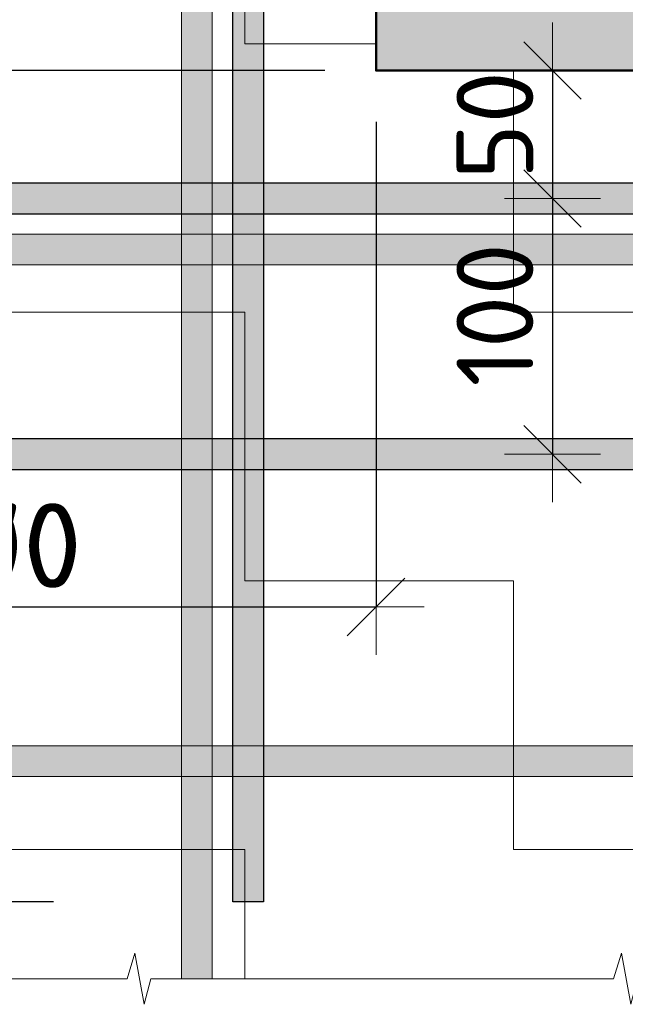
# Model space of a CAD drawing. Header units: metres. Extents: x -38 to 114, y -15 to 21.
# Tile 216 of 244: x 74.042 to 74.279, y 8.025 to 8.409. Entities that reach past the tile are written whole.
import ezdxf

# ---------------------------------------------------------------- set-up
doc = ezdxf.new("R2010")
doc.units = ezdxf.units.M
doc.header["$PDMODE"] = 65
for name, color, linetype in [('XR$3$_3898', 7, 'Continuous'), ('XR$4$_3898', 7, 'Continuous'), ('XR$6$_3898', 7, 'Continuous')]:
    doc.layers.add(name, color=color, linetype=linetype)
for name, color, linetype, lineweight in [('XR$3$Размерная линия_ общее', 7, 'Continuous', 13), ('XR$4$Размерная линия_ общее', 7, 'Continuous', 13), ('XR$6$Размерная линия_ общее', 7, 'Continuous', 13)]:
    doc.layers.add(name, color=color, linetype=linetype, lineweight=lineweight)
doc.styles.add('ISOCPEUR', font='txt')
doc.dimstyles.new('DIMSTYLE_17', dxfattribs={"dimtxt": 0.03, "dimasz": 0.0375, "dimexe": 0, "dimexo": 1e-06, "dimgap": 0.015, "dimtad": 2, "dimdec": 0, "dimlfac": 1000, "dimrnd": 1, "dimzin": 12, "dimdsep": 46, "dimtxsty": 'ISOCPEUR', "dimblk1": 'ALL_ML_STRICH', "dimblk2": 'ALL_ML_STRICH', "dimsah": 1, "dimcen": 0, "dimse1": 1, "dimse2": 1, "dimclrd": 7, "dimclre": 256, "dimclrt": 7, "dimadec": 0, "dimazin": 0, "dimtfac": 1, "dimtdec": 0, "dimtix": 1, "dimtmove": 2, "dimatfit": 3, "dimfxl": 0, "dimtvp": 1.2, "dimtzin": 0, "dimlwd": 0, "dimlwe": -3, "dimarcsym": 0})
doc.dimstyles.new('DIMSTYLE_18', dxfattribs={"dimtxt": 0.03, "dimasz": 0.0375, "dimexe": 0, "dimexo": 1e-06, "dimgap": 0.015, "dimtad": 2, "dimdec": 0, "dimlfac": 1000, "dimrnd": 1, "dimzin": 12, "dimdsep": 46, "dimtxsty": 'ISOCPEUR', "dimblk1": 'ALL_ML_STRICH', "dimblk2": 'ALL_ML_STRICH', "dimsah": 1, "dimcen": 0, "dimse1": 1, "dimse2": 1, "dimclrd": 7, "dimclre": 256, "dimclrt": 7, "dimadec": 0, "dimazin": 0, "dimtfac": 1, "dimtdec": 0, "dimtix": 1, "dimtmove": 2, "dimatfit": 3, "dimfxl": 0, "dimtzin": 0, "dimlwd": 0, "dimlwe": -3, "dimarcsym": 0})
doc.dimstyles.new('DIMSTYLE_19', dxfattribs={"dimtxt": 0.03, "dimasz": 0.0375, "dimexe": 0, "dimexo": 1e-06, "dimgap": 0.015, "dimtad": 2, "dimdec": 0, "dimlfac": 1000, "dimrnd": 1, "dimzin": 12, "dimdsep": 46, "dimtxsty": 'ISOCPEUR', "dimblk1": 'ALL_ML_STRICH', "dimblk2": 'ALL_ML_STRICH', "dimsah": 1, "dimcen": 0, "dimse1": 1, "dimse2": 1, "dimclrd": 7, "dimclre": 256, "dimclrt": 7, "dimadec": 0, "dimazin": 0, "dimtfac": 1, "dimtdec": 0, "dimtix": 1, "dimtmove": 2, "dimatfit": 3, "dimfxl": 0, "dimtvp": 1.2, "dimtzin": 0, "dimlwd": 0, "dimlwe": -3, "dimarcsym": 0})
doc.dimstyles.new('DIMSTYLE_20', dxfattribs={"dimtxt": 0.03, "dimasz": 0.0375, "dimexe": 0, "dimexo": 1e-06, "dimgap": 0.015, "dimtad": 2, "dimdec": 0, "dimlfac": 1000, "dimrnd": 1, "dimzin": 12, "dimdsep": 46, "dimtxsty": 'ISOCPEUR', "dimblk1": 'ALL_ML_STRICH', "dimblk2": 'ALL_ML_STRICH', "dimsah": 1, "dimcen": 0, "dimse1": 1, "dimse2": 1, "dimclrd": 7, "dimclre": 256, "dimclrt": 7, "dimadec": 0, "dimazin": 0, "dimtfac": 1, "dimtdec": 0, "dimtix": 1, "dimtmove": 2, "dimatfit": 3, "dimfxl": 0, "dimtzin": 0, "dimlwd": 0, "dimlwe": -3, "dimarcsym": 0})
doc.dimstyles.new('DIMSTYLE_8', dxfattribs={"dimtxt": 0.033, "dimasz": 0.0375, "dimexe": 0, "dimexo": 0, "dimgap": 0.0165, "dimtad": 2, "dimdec": 0, "dimlfac": 1000, "dimrnd": 1, "dimzin": 12, "dimdsep": 46, "dimtxsty": 'ISOCPEUR', "dimblk1": 'ALL_ML_STRICH', "dimblk2": 'ALL_ML_STRICH', "dimsah": 1, "dimcen": 0, "dimclrd": 7, "dimclre": 256, "dimclrt": 7, "dimadec": 0, "dimazin": 0, "dimtfac": 1, "dimtdec": 0, "dimtix": 1, "dimtmove": 2, "dimatfit": 3, "dimfxl": 0, "dimtzin": 0, "dimlwd": 0, "dimlwe": -3, "dimarcsym": 0})
pattern_1 = [(0, (0.21, 0.21), (0.105, 0.105), [0.105, -0.105]), (90, (0.21, 0.21), (-0.105, 0.105), [0.105, -0.105])]

# ---------------------------------------------------------------- blocks, each defined once
blk = doc.blocks.new('СЛОЖНЫЙ_ОБЪЕКТ_12')
at = {"linetype": 'Continuous', "lineweight": 13, "transparency": 33554687}
blk.add_hatch(color=7, dxfattribs=at).paths.add_polyline_path([(74.11738, 8.0346), (74.11738, 8.6946), (74.10538, 8.6946), (74.10538, 8.0346)])
at = {"color": 7, "linetype": 'Continuous', "lineweight": 13, "transparency": 33554687}
blk.add_lwpolyline([(74.11738, 8.0346), (74.11738, 8.6946), (74.10538, 8.6946), (74.10538, 8.0346), (74.11738, 8.0346)], close=True, dxfattribs=at)
blk = doc.blocks.new('ЭЛЕМЕНТ_УЗОРА_6')
at = {"color": 7, "linetype": 'Continuous', "lineweight": 13, "transparency": 33554687}
for points in [[(74.18638, 8.0346), (74.09347, 8.0346), (74.09081, 8.0246), (74.0872, 8.0446), (74.08416, 8.0346), (73.99638, 8.0346)], [(74.37638, 8.0346), (74.28347, 8.0346), (74.28081, 8.0246), (74.2772, 8.0446), (74.27416, 8.0346), (74.18638, 8.0346)]]:
    blk.add_lwpolyline(points, dxfattribs=at)
blk = doc.blocks.new('СЛОЖНЫЙ_ОБЪЕКТ_14')
at = {"linetype": 'Continuous', "lineweight": 13, "transparency": 33554687}
blk.add_hatch(color=7, dxfattribs=at).paths.add_polyline_path([(73.80638, 8.3256), (74.75638, 8.3256), (74.75638, 8.3136), (73.80638, 8.3136)], flags=16)
at = {"color": 7, "linetype": 'Continuous', "lineweight": 13, "transparency": 33554687}
blk.add_lwpolyline([(73.80638, 8.3256), (74.75638, 8.3256), (74.75638, 8.3136), (73.80638, 8.3136), (73.80638, 8.3256)], close=True, dxfattribs=at)
blk = doc.blocks.new('СЛОЖНЫЙ_ОБЪЕКТ_15')
at = {"linetype": 'Continuous', "lineweight": 13, "transparency": 33554687}
blk.add_hatch(color=7, dxfattribs=at).paths.add_polyline_path([(73.80638, 8.1256), (74.75638, 8.1256), (74.75638, 8.1136), (73.80638, 8.1136)], flags=16)
at = {"color": 7, "linetype": 'Continuous', "lineweight": 13, "transparency": 33554687}
blk.add_lwpolyline([(73.80638, 8.1256), (74.75638, 8.1256), (74.75638, 8.1136), (73.80638, 8.1136), (73.80638, 8.1256)], close=True, dxfattribs=at)
blk = doc.blocks.new('СЛОЖНЫЙ_ОБЪЕКТ_16')
at = {"linetype": 'Continuous', "lineweight": 25, "transparency": 33554687}
blk.add_hatch(color=8, dxfattribs=at).paths.add_polyline_path([(73.85638, 8.3336), (74.75638, 8.3336), (74.75638, 8.3456), (73.85638, 8.3456)])
at = {"color": 7, "linetype": 'Continuous', "lineweight": 25, "transparency": 33554687}
blk.add_line((73.85638, 8.3336), (74.75638, 8.3336), dxfattribs=at)
blk.add_lwpolyline([(74.75638, 8.3456), (73.85638, 8.3456), (73.85638, 8.3336)], dxfattribs=at)
blk = doc.blocks.new('СЛОЖНЫЙ_ОБЪЕКТ_17')
at = {"linetype": 'Continuous', "lineweight": 25, "true_color": 0x5f5f5f, "transparency": 33554687}
blk.add_hatch(color=251, dxfattribs=at).paths.add_polyline_path([(74.12538, 8.0646), (74.12538, 8.6946), (74.13738, 8.6946), (74.13738, 8.0646)], flags=16)
at = {"color": 7, "linetype": 'Continuous', "lineweight": 25, "transparency": 33554687}
blk.add_line((74.12538, 8.0646), (74.12538, 8.6946), dxfattribs=at)
blk.add_lwpolyline([(74.13738, 8.6946), (74.13738, 8.0646), (74.12538, 8.0646)], dxfattribs=at)
blk = doc.blocks.new('СЛОЖНЫЙ_ОБЪЕКТ_27')
at = {"linetype": 'Continuous', "lineweight": 25, "transparency": 33554687}
blk.add_hatch(color=8, dxfattribs=at).paths.add_polyline_path([(73.85638, 8.2336), (74.75638, 8.2336), (74.75638, 8.2456), (73.85638, 8.2456)])
at = {"color": 7, "linetype": 'Continuous', "lineweight": 25, "transparency": 33554687}
blk.add_line((73.85638, 8.2336), (74.75638, 8.2336), dxfattribs=at)
blk.add_lwpolyline([(74.75638, 8.2456), (73.85638, 8.2456), (73.85638, 8.2336)], dxfattribs=at)
blk = doc.blocks.new('ALL_ML_STRICH')
at = {"color": 0, "linetype": 'ByBlock', "lineweight": -2}
for p, q in [((0, -0.5), (0, 0.5)), ((-0.3, -0.3), (0.3, 0.3)), ((-1, 0), (0.5, 0))]:
    blk.add_line(p, q, dxfattribs=at)
blk = doc.blocks.new('*D131')
at = {"layer": 'DEFPOINTS', "color": 7, "linetype": 'Continuous', "lineweight": 13, "transparency": 33554687}
for p in [(74.22364, 8.3896), (74.25028, 8.3896), (74.22137, 8.3396)]:
    blk.add_point(p, dxfattribs=at)
at = {"layer": 'XR$3$Размерная линия_ общее', "color": 7, "linetype": 'Continuous', "lineweight": -2, "transparency": 33554687}
blk.add_line((74.25028, 8.3896), (74.25028, 8.3396), dxfattribs=at)
at = {"layer": 'XR$3$Размерная линия_ общее', "color": 7, "linetype": 'Continuous', "lineweight": 13, "transparency": 33554687, "xscale": 0.0375, "yscale": 0.0375, "zscale": 0.0375}
for p, rotation in [((74.25028, 8.3896), 90), ((74.25028, 8.3396), 270)]:
    blk.add_blockref('ALL_ML_STRICH', p, dxfattribs=dict(at, rotation=rotation))
at = {"layer": 'XR$3$Размерная линия_ общее', "color": 7, "linetype": 'Continuous', "lineweight": 13, "transparency": 33554687, "insert": (74.22778, 8.36822), "char_height": 0.03, "width": 0.06, "attachment_point": 5, "rotation": 90, "style": 'ISOCPEUR'}
blk.add_mtext('\\A1;{50}', dxfattribs=at)
blk = doc.blocks.new('*D132')
at = {"layer": 'DEFPOINTS', "color": 7, "linetype": 'Continuous', "lineweight": 13, "transparency": 33554687}
for p in [(74.22137, 8.3396), (74.25028, 8.3396), (74.22364, 8.2396)]:
    blk.add_point(p, dxfattribs=at)
at = {"layer": 'XR$3$Размерная линия_ общее', "color": 7, "linetype": 'Continuous', "lineweight": -2, "transparency": 33554687}
blk.add_line((74.25028, 8.3396), (74.25028, 8.2396), dxfattribs=at)
at = {"layer": 'XR$3$Размерная линия_ общее', "color": 7, "linetype": 'Continuous', "lineweight": 13, "transparency": 33554687, "xscale": 0.0375, "yscale": 0.0375, "zscale": 0.0375}
for p, rotation in [((74.25028, 8.3396), 90), ((74.25028, 8.2396), 270)]:
    blk.add_blockref('ALL_ML_STRICH', p, dxfattribs=dict(at, rotation=rotation))
at = {"layer": 'XR$3$Размерная линия_ общее', "color": 7, "linetype": 'Continuous', "lineweight": 13, "transparency": 33554687, "insert": (74.22778, 8.2941), "char_height": 0.03, "width": 0.09, "attachment_point": 5, "rotation": 90, "style": 'ISOCPEUR'}
blk.add_mtext('\\A1;{100}', dxfattribs=at)
blk = doc.blocks.new('*D165')
at = {"layer": 'DEFPOINTS', "color": 7, "linetype": 'Continuous', "lineweight": 13, "transparency": 33554687}
for p in [(74.18138, 8.3896), (73.97172, 8.0646), (74.07538, 8.0646)]:
    blk.add_point(p, dxfattribs=at)
at = {"layer": 'XR$3$Размерная линия_ общее', "color": 253, "linetype": 'Continuous', "lineweight": -2, "true_color": 0xa0a0a0, "transparency": 33554687}
for p, q in [((74.16138, 8.3896), (73.97172, 8.3896)), ((74.05538, 8.0646), (73.97172, 8.0646))]:
    blk.add_line(p, q, dxfattribs=at)
at = {"layer": 'XR$3$Размерная линия_ общее', "color": 7, "linetype": 'Continuous', "lineweight": -2, "transparency": 33554687}
blk.add_line((73.97172, 8.0646), (73.97172, 8.3896), dxfattribs=at)
at = {"layer": 'XR$3$Размерная линия_ общее', "color": 7, "linetype": 'Continuous', "lineweight": 13, "transparency": 33554687, "xscale": 0.0375, "yscale": 0.0375, "zscale": 0.0375}
for p, rotation in [((73.97172, 8.3896), 90), ((73.97172, 8.0646), 270)]:
    blk.add_blockref('ALL_ML_STRICH', p, dxfattribs=dict(at, rotation=rotation))
at = {"layer": 'XR$3$Размерная линия_ общее', "color": 7, "linetype": 'Continuous', "lineweight": 13, "transparency": 33554687, "insert": (73.93122, 8.2031), "char_height": 0.033, "width": 0.00165, "attachment_point": 1, "rotation": 90, "line_spacing_factor": 0.60241, "style": 'ISOCPEUR'}
blk.add_mtext('670', dxfattribs=at)
blk = doc.blocks.new('*D166')
at = {"layer": 'DEFPOINTS', "color": 7, "linetype": 'Continuous', "lineweight": 13, "transparency": 33554687}
for p in [(74.18138, 8.3896), (73.85638, 8.2836), (73.85638, 8.17994)]:
    blk.add_point(p, dxfattribs=at)
at = {"layer": 'XR$3$Размерная линия_ общее', "color": 253, "linetype": 'Continuous', "lineweight": -2, "true_color": 0xa0a0a0, "transparency": 33554687}
for p, q in [((74.18138, 8.3696), (74.18138, 8.17994)), ((73.85638, 8.2636), (73.85638, 8.17994))]:
    blk.add_line(p, q, dxfattribs=at)
at = {"layer": 'XR$3$Размерная линия_ общее', "color": 7, "linetype": 'Continuous', "lineweight": -2, "transparency": 33554687}
blk.add_line((73.85638, 8.17994), (74.18138, 8.17994), dxfattribs=at)
at = {"layer": 'XR$3$Размерная линия_ общее', "color": 7, "linetype": 'Continuous', "lineweight": 13, "transparency": 33554687, "xscale": 0.0375, "yscale": 0.0375, "zscale": 0.0375, "rotation": 180}
blk.add_blockref('ALL_ML_STRICH', (73.85638, 8.17994), dxfattribs=at)
at = {"layer": 'XR$3$Размерная линия_ общее', "color": 7, "linetype": 'Continuous', "lineweight": 13, "transparency": 33554687, "xscale": 0.0375, "yscale": 0.0375, "zscale": 0.0375}
blk.add_blockref('ALL_ML_STRICH', (74.18138, 8.17994), dxfattribs=at)
at = {"layer": 'XR$3$Размерная линия_ общее', "color": 7, "linetype": 'Continuous', "lineweight": 13, "transparency": 33554687, "insert": (73.99688, 8.22044), "char_height": 0.033, "width": 0.00165, "attachment_point": 1, "line_spacing_factor": 0.60241, "style": 'ISOCPEUR'}
blk.add_mtext('670', dxfattribs=at)
blk = doc.blocks.new('СЛОЖНЫЙ_ОБЪЕКТ_51')
at = {"linetype": 'Continuous', "lineweight": 13, "transparency": 33554687}
blk.add_hatch(color=7, dxfattribs=at).paths.add_polyline_path([(74.11738, 8.0346), (74.11738, 8.6946), (74.10538, 8.6946), (74.10538, 8.0346)])
at = {"color": 7, "linetype": 'Continuous', "lineweight": 13, "transparency": 33554687}
blk.add_lwpolyline([(74.11738, 8.0346), (74.11738, 8.6946), (74.10538, 8.6946), (74.10538, 8.0346), (74.11738, 8.0346)], close=True, dxfattribs=at)
blk = doc.blocks.new('ЭЛЕМЕНТ_УЗОРА_18')
at = {"color": 7, "linetype": 'Continuous', "lineweight": 13, "transparency": 33554687}
for points in [[(74.18638, 8.0346), (74.09347, 8.0346), (74.09081, 8.0246), (74.0872, 8.0446), (74.08416, 8.0346), (73.99638, 8.0346)], [(74.37638, 8.0346), (74.28347, 8.0346), (74.28081, 8.0246), (74.2772, 8.0446), (74.27416, 8.0346), (74.18638, 8.0346)]]:
    blk.add_lwpolyline(points, dxfattribs=at)
blk = doc.blocks.new('СЛОЖНЫЙ_ОБЪЕКТ_53')
at = {"linetype": 'Continuous', "lineweight": 13, "transparency": 33554687}
blk.add_hatch(color=7, dxfattribs=at).paths.add_polyline_path([(73.80638, 8.3256), (74.75638, 8.3256), (74.75638, 8.3136), (73.80638, 8.3136)], flags=16)
at = {"color": 7, "linetype": 'Continuous', "lineweight": 13, "transparency": 33554687}
blk.add_lwpolyline([(73.80638, 8.3256), (74.75638, 8.3256), (74.75638, 8.3136), (73.80638, 8.3136), (73.80638, 8.3256)], close=True, dxfattribs=at)
blk = doc.blocks.new('СЛОЖНЫЙ_ОБЪЕКТ_54')
at = {"linetype": 'Continuous', "lineweight": 13, "transparency": 33554687}
blk.add_hatch(color=7, dxfattribs=at).paths.add_polyline_path([(73.80638, 8.1256), (74.75638, 8.1256), (74.75638, 8.1136), (73.80638, 8.1136)], flags=16)
at = {"color": 7, "linetype": 'Continuous', "lineweight": 13, "transparency": 33554687}
blk.add_lwpolyline([(73.80638, 8.1256), (74.75638, 8.1256), (74.75638, 8.1136), (73.80638, 8.1136), (73.80638, 8.1256)], close=True, dxfattribs=at)
blk = doc.blocks.new('СЛОЖНЫЙ_ОБЪЕКТ_55')
at = {"linetype": 'Continuous', "lineweight": 25, "transparency": 33554687}
blk.add_hatch(color=8, dxfattribs=at).paths.add_polyline_path([(73.85638, 8.3336), (74.75638, 8.3336), (74.75638, 8.3456), (73.85638, 8.3456)])
at = {"color": 7, "linetype": 'Continuous', "lineweight": 25, "transparency": 33554687}
blk.add_line((73.85638, 8.3336), (74.75638, 8.3336), dxfattribs=at)
blk.add_lwpolyline([(74.75638, 8.3456), (73.85638, 8.3456), (73.85638, 8.3336)], dxfattribs=at)
blk = doc.blocks.new('СЛОЖНЫЙ_ОБЪЕКТ_56')
at = {"linetype": 'Continuous', "lineweight": 25, "true_color": 0x5f5f5f, "transparency": 33554687}
blk.add_hatch(color=251, dxfattribs=at).paths.add_polyline_path([(74.12538, 8.0646), (74.12538, 8.6946), (74.13738, 8.6946), (74.13738, 8.0646)], flags=16)
at = {"color": 7, "linetype": 'Continuous', "lineweight": 25, "transparency": 33554687}
blk.add_line((74.12538, 8.0646), (74.12538, 8.6946), dxfattribs=at)
blk.add_lwpolyline([(74.13738, 8.6946), (74.13738, 8.0646), (74.12538, 8.0646)], dxfattribs=at)
blk = doc.blocks.new('СЛОЖНЫЙ_ОБЪЕКТ_66')
at = {"linetype": 'Continuous', "lineweight": 25, "transparency": 33554687}
blk.add_hatch(color=8, dxfattribs=at).paths.add_polyline_path([(73.85638, 8.2336), (74.75638, 8.2336), (74.75638, 8.2456), (73.85638, 8.2456)])
at = {"color": 7, "linetype": 'Continuous', "lineweight": 25, "transparency": 33554687}
blk.add_line((73.85638, 8.2336), (74.75638, 8.2336), dxfattribs=at)
blk.add_lwpolyline([(74.75638, 8.2456), (73.85638, 8.2456), (73.85638, 8.2336)], dxfattribs=at)
blk = doc.blocks.new('*D350')
at = {"layer": 'DEFPOINTS', "color": 7, "linetype": 'Continuous', "lineweight": 13, "transparency": 33554687}
for p in [(74.22364, 8.3896), (74.25028, 8.3896), (74.22137, 8.3396)]:
    blk.add_point(p, dxfattribs=at)
at = {"layer": 'XR$4$Размерная линия_ общее', "color": 7, "linetype": 'Continuous', "lineweight": -2, "transparency": 33554687}
blk.add_line((74.25028, 8.3896), (74.25028, 8.3396), dxfattribs=at)
at = {"layer": 'XR$4$Размерная линия_ общее', "color": 7, "linetype": 'Continuous', "lineweight": 13, "transparency": 33554687, "xscale": 0.0375, "yscale": 0.0375, "zscale": 0.0375}
for p, rotation in [((74.25028, 8.3896), 90), ((74.25028, 8.3396), 270)]:
    blk.add_blockref('ALL_ML_STRICH', p, dxfattribs=dict(at, rotation=rotation))
at = {"layer": 'XR$4$Размерная линия_ общее', "color": 7, "linetype": 'Continuous', "lineweight": 13, "transparency": 33554687, "insert": (74.22778, 8.36822), "char_height": 0.03, "width": 0.06, "attachment_point": 5, "rotation": 90, "style": 'ISOCPEUR'}
blk.add_mtext('\\A1;{50}', dxfattribs=at)
blk = doc.blocks.new('*D351')
at = {"layer": 'DEFPOINTS', "color": 7, "linetype": 'Continuous', "lineweight": 13, "transparency": 33554687}
for p in [(74.22137, 8.3396), (74.25028, 8.3396), (74.22364, 8.2396)]:
    blk.add_point(p, dxfattribs=at)
at = {"layer": 'XR$4$Размерная линия_ общее', "color": 7, "linetype": 'Continuous', "lineweight": -2, "transparency": 33554687}
blk.add_line((74.25028, 8.3396), (74.25028, 8.2396), dxfattribs=at)
at = {"layer": 'XR$4$Размерная линия_ общее', "color": 7, "linetype": 'Continuous', "lineweight": 13, "transparency": 33554687, "xscale": 0.0375, "yscale": 0.0375, "zscale": 0.0375}
for p, rotation in [((74.25028, 8.3396), 90), ((74.25028, 8.2396), 270)]:
    blk.add_blockref('ALL_ML_STRICH', p, dxfattribs=dict(at, rotation=rotation))
at = {"layer": 'XR$4$Размерная линия_ общее', "color": 7, "linetype": 'Continuous', "lineweight": 13, "transparency": 33554687, "insert": (74.22778, 8.2941), "char_height": 0.03, "width": 0.09, "attachment_point": 5, "rotation": 90, "style": 'ISOCPEUR'}
blk.add_mtext('\\A1;{100}', dxfattribs=at)
blk = doc.blocks.new('*D405')
at = {"layer": 'DEFPOINTS', "color": 7, "linetype": 'Continuous', "lineweight": 13, "transparency": 33554687}
for p in [(74.18138, 8.3896), (73.97172, 8.0646), (74.07538, 8.0646)]:
    blk.add_point(p, dxfattribs=at)
at = {"layer": 'XR$4$Размерная линия_ общее', "color": 253, "linetype": 'Continuous', "lineweight": -2, "true_color": 0xa0a0a0, "transparency": 33554687}
for p, q in [((74.16138, 8.3896), (73.97172, 8.3896)), ((74.05538, 8.0646), (73.97172, 8.0646))]:
    blk.add_line(p, q, dxfattribs=at)
at = {"layer": 'XR$4$Размерная линия_ общее', "color": 7, "linetype": 'Continuous', "lineweight": -2, "transparency": 33554687}
blk.add_line((73.97172, 8.0646), (73.97172, 8.3896), dxfattribs=at)
at = {"layer": 'XR$4$Размерная линия_ общее', "color": 7, "linetype": 'Continuous', "lineweight": 13, "transparency": 33554687, "xscale": 0.0375, "yscale": 0.0375, "zscale": 0.0375}
for p, rotation in [((73.97172, 8.3896), 90), ((73.97172, 8.0646), 270)]:
    blk.add_blockref('ALL_ML_STRICH', p, dxfattribs=dict(at, rotation=rotation))
at = {"layer": 'XR$4$Размерная линия_ общее', "color": 7, "linetype": 'Continuous', "lineweight": 13, "transparency": 33554687, "insert": (73.93122, 8.2031), "char_height": 0.033, "width": 0.00165, "attachment_point": 1, "rotation": 90, "line_spacing_factor": 0.60241, "style": 'ISOCPEUR'}
blk.add_mtext('670', dxfattribs=at)
blk = doc.blocks.new('*D406')
at = {"layer": 'DEFPOINTS', "color": 7, "linetype": 'Continuous', "lineweight": 13, "transparency": 33554687}
for p in [(74.18138, 8.3896), (73.85638, 8.2836), (73.85638, 8.17994)]:
    blk.add_point(p, dxfattribs=at)
at = {"layer": 'XR$4$Размерная линия_ общее', "color": 253, "linetype": 'Continuous', "lineweight": -2, "true_color": 0xa0a0a0, "transparency": 33554687}
for p, q in [((74.18138, 8.3696), (74.18138, 8.17994)), ((73.85638, 8.2636), (73.85638, 8.17994))]:
    blk.add_line(p, q, dxfattribs=at)
at = {"layer": 'XR$4$Размерная линия_ общее', "color": 7, "linetype": 'Continuous', "lineweight": -2, "transparency": 33554687}
blk.add_line((73.85638, 8.17994), (74.18138, 8.17994), dxfattribs=at)
at = {"layer": 'XR$4$Размерная линия_ общее', "color": 7, "linetype": 'Continuous', "lineweight": 13, "transparency": 33554687, "xscale": 0.0375, "yscale": 0.0375, "zscale": 0.0375, "rotation": 180}
blk.add_blockref('ALL_ML_STRICH', (73.85638, 8.17994), dxfattribs=at)
at = {"layer": 'XR$4$Размерная линия_ общее', "color": 7, "linetype": 'Continuous', "lineweight": 13, "transparency": 33554687, "xscale": 0.0375, "yscale": 0.0375, "zscale": 0.0375}
blk.add_blockref('ALL_ML_STRICH', (74.18138, 8.17994), dxfattribs=at)
at = {"layer": 'XR$4$Размерная линия_ общее', "color": 7, "linetype": 'Continuous', "lineweight": 13, "transparency": 33554687, "insert": (73.99688, 8.22044), "char_height": 0.033, "width": 0.00165, "attachment_point": 1, "line_spacing_factor": 0.60241, "style": 'ISOCPEUR'}
blk.add_mtext('670', dxfattribs=at)
blk = doc.blocks.new('СЛОЖНЫЙ_ОБЪЕКТ_83')
at = {"linetype": 'Continuous', "lineweight": 13, "transparency": 33554687}
blk.add_hatch(color=7, dxfattribs=at).paths.add_polyline_path([(74.11738, 8.0346), (74.11738, 8.6946), (74.10538, 8.6946), (74.10538, 8.0346)])
at = {"color": 7, "linetype": 'Continuous', "lineweight": 13, "transparency": 33554687}
blk.add_lwpolyline([(74.11738, 8.0346), (74.11738, 8.6946), (74.10538, 8.6946), (74.10538, 8.0346), (74.11738, 8.0346)], close=True, dxfattribs=at)
blk = doc.blocks.new('ЭЛЕМЕНТ_УЗОРА_34')
at = {"color": 7, "linetype": 'Continuous', "lineweight": 13, "transparency": 33554687}
for points in [[(74.18638, 8.0346), (74.09347, 8.0346), (74.09081, 8.0246), (74.0872, 8.0446), (74.08416, 8.0346), (73.99638, 8.0346)], [(74.37638, 8.0346), (74.28347, 8.0346), (74.28081, 8.0246), (74.2772, 8.0446), (74.27416, 8.0346), (74.18638, 8.0346)]]:
    blk.add_lwpolyline(points, dxfattribs=at)
blk = doc.blocks.new('СЛОЖНЫЙ_ОБЪЕКТ_85')
at = {"linetype": 'Continuous', "lineweight": 13, "transparency": 33554687}
blk.add_hatch(color=7, dxfattribs=at).paths.add_polyline_path([(73.80638, 8.3256), (74.75638, 8.3256), (74.75638, 8.3136), (73.80638, 8.3136)], flags=16)
at = {"color": 7, "linetype": 'Continuous', "lineweight": 13, "transparency": 33554687}
blk.add_lwpolyline([(73.80638, 8.3256), (74.75638, 8.3256), (74.75638, 8.3136), (73.80638, 8.3136), (73.80638, 8.3256)], close=True, dxfattribs=at)
blk = doc.blocks.new('СЛОЖНЫЙ_ОБЪЕКТ_86')
at = {"linetype": 'Continuous', "lineweight": 13, "transparency": 33554687}
blk.add_hatch(color=7, dxfattribs=at).paths.add_polyline_path([(73.80638, 8.1256), (74.75638, 8.1256), (74.75638, 8.1136), (73.80638, 8.1136)], flags=16)
at = {"color": 7, "linetype": 'Continuous', "lineweight": 13, "transparency": 33554687}
blk.add_lwpolyline([(73.80638, 8.1256), (74.75638, 8.1256), (74.75638, 8.1136), (73.80638, 8.1136), (73.80638, 8.1256)], close=True, dxfattribs=at)
blk = doc.blocks.new('СЛОЖНЫЙ_ОБЪЕКТ_87')
at = {"linetype": 'Continuous', "lineweight": 25, "transparency": 33554687}
blk.add_hatch(color=8, dxfattribs=at).paths.add_polyline_path([(73.85638, 8.3336), (74.75638, 8.3336), (74.75638, 8.3456), (73.85638, 8.3456)])
at = {"color": 7, "linetype": 'Continuous', "lineweight": 25, "transparency": 33554687}
blk.add_line((73.85638, 8.3336), (74.75638, 8.3336), dxfattribs=at)
blk.add_lwpolyline([(74.75638, 8.3456), (73.85638, 8.3456), (73.85638, 8.3336)], dxfattribs=at)
blk = doc.blocks.new('СЛОЖНЫЙ_ОБЪЕКТ_88')
at = {"linetype": 'Continuous', "lineweight": 25, "true_color": 0x5f5f5f, "transparency": 33554687}
blk.add_hatch(color=251, dxfattribs=at).paths.add_polyline_path([(74.12538, 8.0646), (74.12538, 8.6946), (74.13738, 8.6946), (74.13738, 8.0646)], flags=16)
at = {"color": 7, "linetype": 'Continuous', "lineweight": 25, "transparency": 33554687}
blk.add_line((74.12538, 8.0646), (74.12538, 8.6946), dxfattribs=at)
blk.add_lwpolyline([(74.13738, 8.6946), (74.13738, 8.0646), (74.12538, 8.0646)], dxfattribs=at)
blk = doc.blocks.new('СЛОЖНЫЙ_ОБЪЕКТ_98')
at = {"linetype": 'Continuous', "lineweight": 25, "transparency": 33554687}
blk.add_hatch(color=8, dxfattribs=at).paths.add_polyline_path([(73.85638, 8.2336), (74.75638, 8.2336), (74.75638, 8.2456), (73.85638, 8.2456)])
at = {"color": 7, "linetype": 'Continuous', "lineweight": 25, "transparency": 33554687}
blk.add_line((73.85638, 8.2336), (74.75638, 8.2336), dxfattribs=at)
blk.add_lwpolyline([(74.75638, 8.2456), (73.85638, 8.2456), (73.85638, 8.2336)], dxfattribs=at)
blk = doc.blocks.new('*D813')
at = {"layer": 'DEFPOINTS', "color": 7, "linetype": 'Continuous', "lineweight": 13, "transparency": 33554687}
for p in [(74.22364, 8.3896), (74.25028, 8.3896), (74.22137, 8.3396)]:
    blk.add_point(p, dxfattribs=at)
at = {"layer": 'XR$6$Размерная линия_ общее', "color": 7, "linetype": 'Continuous', "lineweight": -2, "transparency": 33554687}
blk.add_line((74.25028, 8.3896), (74.25028, 8.3396), dxfattribs=at)
at = {"layer": 'XR$6$Размерная линия_ общее', "color": 7, "linetype": 'Continuous', "lineweight": 13, "transparency": 33554687, "xscale": 0.0375, "yscale": 0.0375, "zscale": 0.0375}
for p, rotation in [((74.25028, 8.3896), 90), ((74.25028, 8.3396), 270)]:
    blk.add_blockref('ALL_ML_STRICH', p, dxfattribs=dict(at, rotation=rotation))
at = {"layer": 'XR$6$Размерная линия_ общее', "color": 7, "linetype": 'Continuous', "lineweight": 13, "transparency": 33554687, "insert": (74.22778, 8.36822), "char_height": 0.03, "width": 0.06, "attachment_point": 5, "rotation": 90, "style": 'ISOCPEUR'}
blk.add_mtext('\\A1;{50}', dxfattribs=at)
blk = doc.blocks.new('*D814')
at = {"layer": 'DEFPOINTS', "color": 7, "linetype": 'Continuous', "lineweight": 13, "transparency": 33554687}
for p in [(74.22137, 8.3396), (74.25028, 8.3396), (74.22364, 8.2396)]:
    blk.add_point(p, dxfattribs=at)
at = {"layer": 'XR$6$Размерная линия_ общее', "color": 7, "linetype": 'Continuous', "lineweight": -2, "transparency": 33554687}
blk.add_line((74.25028, 8.3396), (74.25028, 8.2396), dxfattribs=at)
at = {"layer": 'XR$6$Размерная линия_ общее', "color": 7, "linetype": 'Continuous', "lineweight": 13, "transparency": 33554687, "xscale": 0.0375, "yscale": 0.0375, "zscale": 0.0375}
for p, rotation in [((74.25028, 8.3396), 90), ((74.25028, 8.2396), 270)]:
    blk.add_blockref('ALL_ML_STRICH', p, dxfattribs=dict(at, rotation=rotation))
at = {"layer": 'XR$6$Размерная линия_ общее', "color": 7, "linetype": 'Continuous', "lineweight": 13, "transparency": 33554687, "insert": (74.22778, 8.2941), "char_height": 0.03, "width": 0.09, "attachment_point": 5, "rotation": 90, "style": 'ISOCPEUR'}
blk.add_mtext('\\A1;{100}', dxfattribs=at)
blk = doc.blocks.new('*D821')
at = {"layer": 'DEFPOINTS', "color": 7, "linetype": 'Continuous', "lineweight": 13, "transparency": 33554687}
for p in [(74.18138, 8.3896), (73.85638, 8.2836), (73.85638, 8.17994)]:
    blk.add_point(p, dxfattribs=at)
at = {"layer": 'XR$6$Размерная линия_ общее', "color": 253, "linetype": 'Continuous', "lineweight": -2, "true_color": 0xa0a0a0, "transparency": 33554687}
for p, q in [((74.18138, 8.3696), (74.18138, 8.17994)), ((73.85638, 8.2636), (73.85638, 8.17994))]:
    blk.add_line(p, q, dxfattribs=at)
at = {"layer": 'XR$6$Размерная линия_ общее', "color": 7, "linetype": 'Continuous', "lineweight": -2, "transparency": 33554687}
blk.add_line((73.85638, 8.17994), (74.18138, 8.17994), dxfattribs=at)
at = {"layer": 'XR$6$Размерная линия_ общее', "color": 7, "linetype": 'Continuous', "lineweight": 13, "transparency": 33554687, "xscale": 0.0375, "yscale": 0.0375, "zscale": 0.0375, "rotation": 180}
blk.add_blockref('ALL_ML_STRICH', (73.85638, 8.17994), dxfattribs=at)
at = {"layer": 'XR$6$Размерная линия_ общее', "color": 7, "linetype": 'Continuous', "lineweight": 13, "transparency": 33554687, "xscale": 0.0375, "yscale": 0.0375, "zscale": 0.0375}
blk.add_blockref('ALL_ML_STRICH', (74.18138, 8.17994), dxfattribs=at)
at = {"layer": 'XR$6$Размерная линия_ общее', "color": 7, "linetype": 'Continuous', "lineweight": 13, "transparency": 33554687, "insert": (73.99688, 8.22044), "char_height": 0.033, "width": 0.00165, "attachment_point": 1, "line_spacing_factor": 0.60241, "style": 'ISOCPEUR'}
blk.add_mtext('500', dxfattribs=at)
blk = doc.blocks.new('*D822')
at = {"layer": 'DEFPOINTS', "color": 7, "linetype": 'Continuous', "lineweight": 13, "transparency": 33554687}
for p in [(74.18138, 8.3896), (73.97172, 8.0646), (74.07538, 8.0646)]:
    blk.add_point(p, dxfattribs=at)
at = {"layer": 'XR$6$Размерная линия_ общее', "color": 253, "linetype": 'Continuous', "lineweight": -2, "true_color": 0xa0a0a0, "transparency": 33554687}
for p, q in [((74.16138, 8.3896), (73.97172, 8.3896)), ((74.05538, 8.0646), (73.97172, 8.0646))]:
    blk.add_line(p, q, dxfattribs=at)
at = {"layer": 'XR$6$Размерная линия_ общее', "color": 7, "linetype": 'Continuous', "lineweight": -2, "transparency": 33554687}
blk.add_line((73.97172, 8.0646), (73.97172, 8.3896), dxfattribs=at)
at = {"layer": 'XR$6$Размерная линия_ общее', "color": 7, "linetype": 'Continuous', "lineweight": 13, "transparency": 33554687, "xscale": 0.0375, "yscale": 0.0375, "zscale": 0.0375}
for p, rotation in [((73.97172, 8.3896), 90), ((73.97172, 8.0646), 270)]:
    blk.add_blockref('ALL_ML_STRICH', p, dxfattribs=dict(at, rotation=rotation))
at = {"layer": 'XR$6$Размерная линия_ общее', "color": 7, "linetype": 'Continuous', "lineweight": 13, "transparency": 33554687, "insert": (73.93122, 8.2031), "char_height": 0.033, "width": 0.00165, "attachment_point": 1, "rotation": 90, "line_spacing_factor": 0.60241, "style": 'ISOCPEUR'}
blk.add_mtext('500', dxfattribs=at)

msp = doc.modelspace()

# ---------------------------------------------------------------- hatches: boundary and pattern name
at = {"linetype": 'Continuous', "lineweight": 13, "transparency": 33554687}
h = msp.add_hatch(dxfattribs=at)
h.set_pattern_fill('____', scale=0.105, style=0, pattern_type=2)
h.set_pattern_definition(pattern_1)
h.paths.add_polyline_path([(73.80638, 8.6946), (73.80638, 8.0346), (74.75638, 8.0346), (74.75638, 8.3896), (74.18138, 8.3896), (74.18138, 8.6946)], flags=0)
h = msp.add_hatch(dxfattribs=at)
h.set_pattern_fill('____', scale=0.105, style=0, pattern_type=2)
h.set_pattern_definition(pattern_1)
h.paths.add_polyline_path([(73.80638, 8.6946), (73.80638, 8.0346), (74.75638, 8.0346), (74.75638, 8.3896), (74.18138, 8.3896), (74.18138, 8.6946)], flags=0)
h = msp.add_hatch(dxfattribs=at)
h.set_pattern_fill('____', scale=0.105, style=0, pattern_type=2)
h.set_pattern_definition(pattern_1)
h.paths.add_polyline_path([(73.80638, 8.6946), (73.80638, 8.0346), (74.75638, 8.0346), (74.75638, 8.3896), (74.18138, 8.3896), (74.18138, 8.6946)], flags=0)
at = {"linetype": 'Continuous', "lineweight": 13, "true_color": 0x696969, "transparency": 33554687}
msp.add_hatch(color=251, dxfattribs=at).paths.add_polyline_path([(74.75638, 8.4106), (74.25957, 8.46779), (74.18138, 8.6946), (74.18138, 8.3896), (74.75638, 8.3896)])
msp.add_hatch(color=251, dxfattribs=at).paths.add_polyline_path([(74.75638, 8.4106), (74.25957, 8.46779), (74.18138, 8.6946), (74.18138, 8.3896), (74.75638, 8.3896)])
msp.add_hatch(color=251, dxfattribs=at).paths.add_polyline_path([(74.75638, 8.4106), (74.25957, 8.46779), (74.18138, 8.6946), (74.18138, 8.3896), (74.75638, 8.3896)])

# ---------------------------------------------------------------- linework, layer by layer
at = {"layer": 'XR$3$_3898', "color": 7, "linetype": 'Continuous', "lineweight": 50, "transparency": 33554687}
msp.add_lwpolyline([(74.75638, 8.3896), (74.18138, 8.3896), (74.18138, 8.6946)], dxfattribs=at)
at = {"layer": 'XR$4$_3898', "color": 7, "linetype": 'Continuous', "lineweight": 50, "transparency": 33554687}
msp.add_lwpolyline([(74.75638, 8.3896), (74.18138, 8.3896), (74.18138, 8.6946)], dxfattribs=at)
at = {"layer": 'XR$6$_3898', "color": 7, "linetype": 'Continuous', "lineweight": 50, "transparency": 33554687}
msp.add_lwpolyline([(74.75638, 8.3896), (74.18138, 8.3896), (74.18138, 8.6946)], dxfattribs=at)

# ---------------------------------------------------------------- block references
at = {"color": 7, "linetype": 'Continuous', "lineweight": 13, "transparency": 33554687}
for name in ['ЭЛЕМЕНТ_УЗОРА_6', 'ЭЛЕМЕНТ_УЗОРА_18', 'ЭЛЕМЕНТ_УЗОРА_34', 'СЛОЖНЫЙ_ОБЪЕКТ_12', 'СЛОЖНЫЙ_ОБЪЕКТ_51', 'СЛОЖНЫЙ_ОБЪЕКТ_83', 'СЛОЖНЫЙ_ОБЪЕКТ_14', 'СЛОЖНЫЙ_ОБЪЕКТ_53', 'СЛОЖНЫЙ_ОБЪЕКТ_85', 'СЛОЖНЫЙ_ОБЪЕКТ_15', 'СЛОЖНЫЙ_ОБЪЕКТ_54', 'СЛОЖНЫЙ_ОБЪЕКТ_86']:
    msp.add_blockref(name, (0, 0), dxfattribs=at)
at = {"color": 7, "linetype": 'Continuous', "lineweight": 25, "transparency": 33554687}
for name in ['СЛОЖНЫЙ_ОБЪЕКТ_17', 'СЛОЖНЫЙ_ОБЪЕКТ_56', 'СЛОЖНЫЙ_ОБЪЕКТ_88', 'СЛОЖНЫЙ_ОБЪЕКТ_16', 'СЛОЖНЫЙ_ОБЪЕКТ_55', 'СЛОЖНЫЙ_ОБЪЕКТ_87', 'СЛОЖНЫЙ_ОБЪЕКТ_27', 'СЛОЖНЫЙ_ОБЪЕКТ_66', 'СЛОЖНЫЙ_ОБЪЕКТ_98']:
    msp.add_blockref(name, (0, 0), dxfattribs=at)

# ---------------------------------------------------------------- dimensions: what is measured, and where the dimension line sits
at = {"layer": 'XR$3$Размерная линия_ общее', "color": 7, "linetype": 'Continuous', "lineweight": 13, "transparency": 33554687}
dim = msp.add_linear_dim(base=(73.97172, 8.3896), p1=(74.05538, 8.0646), p2=(74.16138, 8.3896), angle=90, text='670', dimstyle='DIMSTYLE_8', override={"dimpost": '<>', "dimclrd": 7, "dimclre": 253, "dimclrt": 7, "dimlwd": 0, "dimlwe": 65533}, dxfattribs=at)
dim.commit()
dim.dimension.update_dxf_attribs({"geometry": '*D165', "text_midpoint": (73.95522, 8.2271), "dimtype": 160})
for base, p1, p2, dimstyle, picture, middle in [((74.25028, 8.3396), (74.22364, 8.3896), (74.22137, 8.3396), 'DIMSTYLE_17', '*D131', (74.22778, 8.36822)), ((74.25028, 8.2396), (74.22137, 8.3396), (74.22364, 8.2396), 'DIMSTYLE_18', '*D132', (74.22778, 8.2941))]:
    dim = msp.add_linear_dim(base=base, p1=p1, p2=p2, angle=270, dimstyle=dimstyle, override={"dimpost": '<>', "dimclrd": 7, "dimclre": 253, "dimclrt": 7, "dimlwd": 0, "dimlwe": 65533}, dxfattribs=at)
    dim.commit()
    dim.dimension.update_dxf_attribs({"geometry": picture, "text_midpoint": middle, "dimtype": 160})
dim = msp.add_linear_dim(base=(74.18138, 8.17994), p1=(73.85638, 8.2636), p2=(74.18138, 8.3696), text='670', dimstyle='DIMSTYLE_8', override={"dimpost": '<>', "dimclrd": 7, "dimclre": 253, "dimclrt": 7, "dimlwd": 0, "dimlwe": 65533}, dxfattribs=at)
dim.commit()
dim.dimension.update_dxf_attribs({"geometry": '*D166', "text_midpoint": (74.01888, 8.19644), "dimtype": 160})
at = {"layer": 'XR$4$Размерная линия_ общее', "color": 7, "linetype": 'Continuous', "lineweight": 13, "transparency": 33554687}
dim = msp.add_linear_dim(base=(73.97172, 8.3896), p1=(74.05538, 8.0646), p2=(74.16138, 8.3896), angle=90, text='670', dimstyle='DIMSTYLE_8', override={"dimpost": '<>', "dimclrd": 7, "dimclre": 253, "dimclrt": 7, "dimlwd": 0, "dimlwe": 65533}, dxfattribs=at)
dim.commit()
dim.dimension.update_dxf_attribs({"geometry": '*D405', "text_midpoint": (73.95522, 8.2271), "dimtype": 160})
for base, p1, p2, dimstyle, picture, middle in [((74.25028, 8.3396), (74.22364, 8.3896), (74.22137, 8.3396), 'DIMSTYLE_19', '*D350', (74.22778, 8.36822)), ((74.25028, 8.2396), (74.22137, 8.3396), (74.22364, 8.2396), 'DIMSTYLE_20', '*D351', (74.22778, 8.2941))]:
    dim = msp.add_linear_dim(base=base, p1=p1, p2=p2, angle=270, dimstyle=dimstyle, override={"dimpost": '<>', "dimclrd": 7, "dimclre": 253, "dimclrt": 7, "dimlwd": 0, "dimlwe": 65533}, dxfattribs=at)
    dim.commit()
    dim.dimension.update_dxf_attribs({"geometry": picture, "text_midpoint": middle, "dimtype": 160})
dim = msp.add_linear_dim(base=(74.18138, 8.17994), p1=(73.85638, 8.2636), p2=(74.18138, 8.3696), text='670', dimstyle='DIMSTYLE_8', override={"dimpost": '<>', "dimclrd": 7, "dimclre": 253, "dimclrt": 7, "dimlwd": 0, "dimlwe": 65533}, dxfattribs=at)
dim.commit()
dim.dimension.update_dxf_attribs({"geometry": '*D406', "text_midpoint": (74.01888, 8.19644), "dimtype": 160})
at = {"layer": 'XR$6$Размерная линия_ общее', "color": 7, "linetype": 'Continuous', "lineweight": 13, "transparency": 33554687}
dim = msp.add_linear_dim(base=(73.97172, 8.3896), p1=(74.05538, 8.0646), p2=(74.16138, 8.3896), angle=90, text='500', dimstyle='DIMSTYLE_8', override={"dimpost": '<>', "dimclrd": 7, "dimclre": 253, "dimclrt": 7, "dimlwd": 0, "dimlwe": 65533}, dxfattribs=at)
dim.commit()
dim.dimension.update_dxf_attribs({"geometry": '*D822', "text_midpoint": (73.95522, 8.2271), "dimtype": 160})
for base, p1, p2, dimstyle, picture, middle in [((74.25028, 8.3396), (74.22364, 8.3896), (74.22137, 8.3396), 'DIMSTYLE_19', '*D813', (74.22778, 8.36822)), ((74.25028, 8.2396), (74.22137, 8.3396), (74.22364, 8.2396), 'DIMSTYLE_20', '*D814', (74.22778, 8.2941))]:
    dim = msp.add_linear_dim(base=base, p1=p1, p2=p2, angle=270, dimstyle=dimstyle, override={"dimpost": '<>', "dimclrd": 7, "dimclre": 253, "dimclrt": 7, "dimlwd": 0, "dimlwe": 65533}, dxfattribs=at)
    dim.commit()
    dim.dimension.update_dxf_attribs({"geometry": picture, "text_midpoint": middle, "dimtype": 160})
dim = msp.add_linear_dim(base=(74.18138, 8.17994), p1=(73.85638, 8.2636), p2=(74.18138, 8.3696), text='500', dimstyle='DIMSTYLE_8', override={"dimpost": '<>', "dimclrd": 7, "dimclre": 253, "dimclrt": 7, "dimlwd": 0, "dimlwe": 65533}, dxfattribs=at)
dim.commit()
dim.dimension.update_dxf_attribs({"geometry": '*D821', "text_midpoint": (74.01888, 8.19644), "dimtype": 160})

doc.saveas('drawing.dxf')
